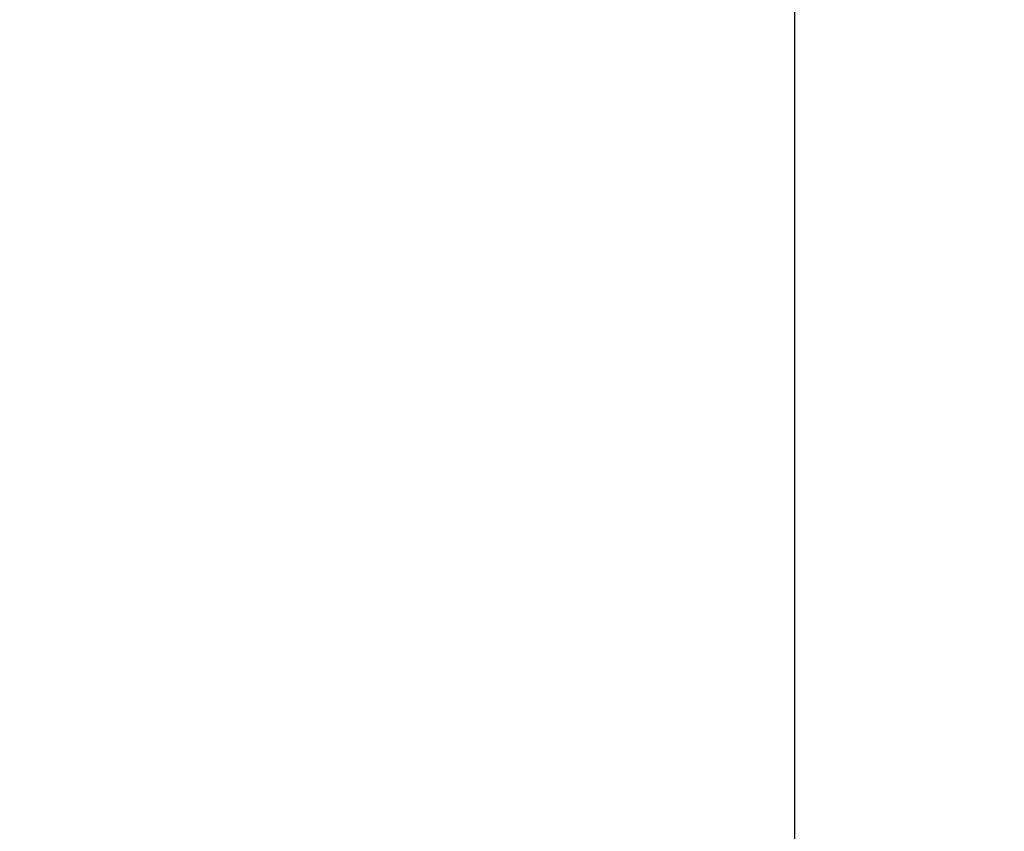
# Model space of a CAD drawing. Header units: millimetres. Extents: x -48448 to 452754, y -13941 to 17062.
# Tile 220 of 256: x 15362.603 to 15362.94, y 3601.579 to 3601.858. Entities that reach past the tile are written whole.
import ezdxf

# ---------------------------------------------------------------- set-up
doc = ezdxf.new("R2010")
doc.units = ezdxf.units.MM

msp = doc.modelspace()

# ---------------------------------------------------------------- hatches: boundary and pattern name
at = {"lineweight": 9}
h = msp.add_hatch(dxfattribs=at)
h.set_pattern_fill('ANSI31', color=256)
h.set_pattern_definition([(45, (-70561.6295, 42151.864), (-2.24506403, 2.24506403), [])])
h.paths.add_polyline_path([(15468.88293, 3594.5862), (15468.88293, 3597.0862), (15398.88293, 3597.0862), (15398.88293, 3527.0862), (15401.38293, 3527.0862, 0.414214), (15405.88293, 3531.5862), (15405.88293, 3581.0862, -0.414214), (15414.88293, 3590.0862), (15464.38293, 3590.0862, 0.414214)])
h.paths.add_polyline_path([(15422.8686, 3605.0862), (15422.8686, 3608.0862), (15362.8686, 3608.0862), (15362.8686, 3568.0862), (15365.8686, 3568.0862, 0.414214), (15368.8686, 3571.0862), (15368.8686, 3596.0862, -0.414214), (15374.8686, 3602.0862), (15419.8686, 3602.0862, 0.414214)])
h = msp.add_hatch()
h.set_pattern_fill('ANSI33', color=256, scale=50)
h.set_pattern_definition([(45, (-70561.63, 42313.1), (-224.5064, 224.5064), []), (45, (-70337.12, 42313.1), (-224.5064, 224.5064), [158.75, -79.375])])
h.paths.add_polyline_path([(14973.88293, 2462.63188), (15373.88336, 2462.63188), (15373.88294, 3568.08367), (15362.8686, 3568.0862), (15362.8686, 3602.0862), (14973.88293, 3602.0862)])

# ---------------------------------------------------------------- linework, layer by layer
msp.add_lwpolyline([(15362.8686, 3568.0862), (15362.8686, 3608.0862), (15422.8686, 3608.0862), (15422.8686, 3605.0862, -0.414214), (15419.8686, 3602.0862), (15374.8686, 3602.0862, 0.414214), (15368.8686, 3596.0862), (15368.8686, 3571.0862, -0.414214), (15365.8686, 3568.0862), (15362.8686, 3568.0862)], format="xyb")

doc.saveas('drawing.dxf')
